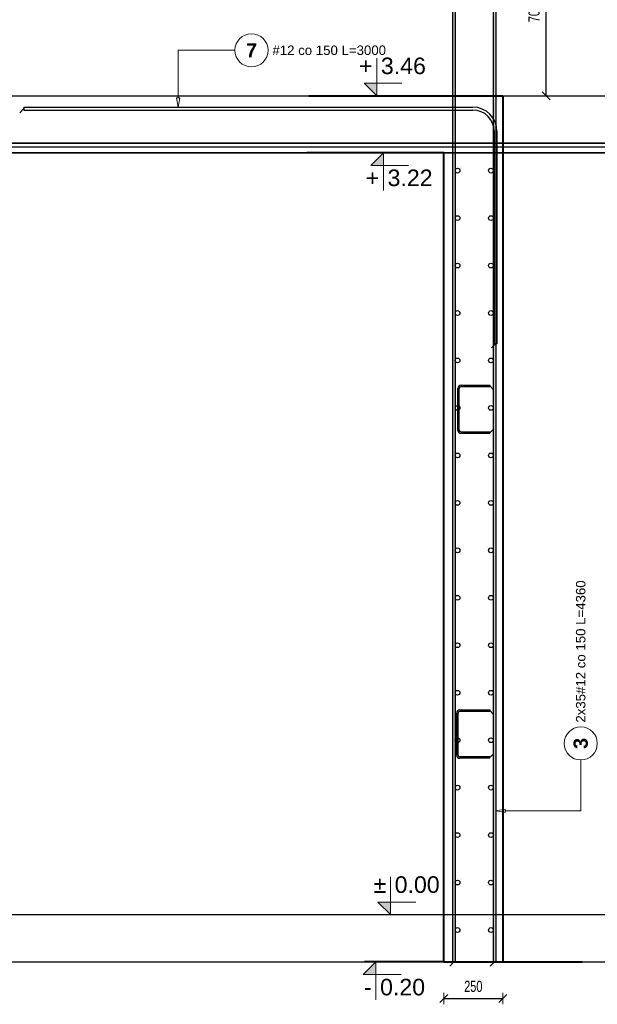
# Model space of a CAD drawing. Extents: x -1474 to 455485, y -101625 to 75879.
# Tile 27 of 31: x 330983 to 333425, y -91192 to -87031. Entities that reach past the tile are written whole.
import ezdxf
from ezdxf.enums import TextEntityAlignment as Align

# ---------------------------------------------------------------- set-up
doc = ezdxf.new("R2010")
doc.units = 0
doc.header["$LTSCALE"] = 10
doc.header["$MEASUREMENT"] = 0
doc.layers.add('P-Linia1', color=3, linetype='Continuous', lineweight=40)
doc.layers.add('P-Wymiar', color=254, linetype='Continuous', lineweight=9)
for name, color, linetype in [('RCAD_kształt pręta', 7, 'Continuous'), ('RCAD_opis kształtu pręta', 7, 'Continuous'), ('RCAD_pręty punktowe', 7, 'Continuous'), ('RCAD_symbole graficzne', 7, 'Continuous')]:
    doc.layers.add(name, color=color, linetype=linetype)
doc.styles.add('ROMANS', font='arial.ttf', dxfattribs={"width": 0.7})
doc.styles.add('style1', font='arial.ttf')
doc.styles.add('style3', font='arialbd.ttf')
doc.dimstyles.new('A25', dxfattribs={"dimscale": 27, "dimtxt": 1.75, "dimasz": 0.05, "dimexe": 0, "dimexo": 0, "dimgap": 1, "dimtad": 1, "dimdec": 4, "dimrnd": 1, "dimdsep": 46, "dimtxsty": 'ROMANS', "dimblk": '[[[[[[[[', "dimcen": 2, "dimdle": 2, "dimse1": 1, "dimse2": 1, "dimclrd": 256, "dimclrt": 1, "dimadec": 0, "dimazin": 0, "dimtfac": 1, "dimtdec": 4, "dimtix": 1, "dimtmove": 2, "dimatfit": 3, "dimldrblk": '[[[[[[[[', "dimfxl": 0, "dimtvp": 0.6, "dimtolj": 1, "dimlwd": -1, "dimarcsym": 0})

# ---------------------------------------------------------------- blocks, each defined once
blk = doc.blocks.new('[[[[[[[[')
at = {"layer": 'P-Wymiar'}
for p, q in [((-12.7, -12.7), (12.7, 12.7)), ((0, 0), (-4.6, 0)), ((0, 18), (0, -18))]:
    blk.add_line(p, q, dxfattribs=at)
blk = doc.blocks.new('*D165')
at = {"transparency": 16777216}
blk.add_line((332776.9, -91167.5), (333024.2, -91167.5), dxfattribs=at)
at = {"layer": 'Defpoints', "color": 0, "transparency": 16777216}
for p in [(332775.6, -90670.7), (333025.6, -90670.7), (333025.6, -91167.5)]:
    blk.add_point(p, dxfattribs=at)
at = {"transparency": 16777216, "xscale": 1.35, "yscale": 1.35, "zscale": 1.35, "rotation": 180}
blk.add_blockref('[[[[[[[[', (332775.6, -91167.5), dxfattribs=at)
at = {"transparency": 16777216, "xscale": 1.35, "yscale": 1.35, "zscale": 1.35}
blk.add_blockref('[[[[[[[[', (333025.6, -91167.5), dxfattribs=at)
at = {"color": 1, "transparency": 16777216, "insert": (332900.6, -91116.4), "char_height": 47.25, "attachment_point": 5, "style": 'ROMANS', "bg_fill": 3, "box_fill_scale": 1.25, "bg_fill_color": 256, "bg_fill_true_color": 13158600, "bg_fill_transparency": 0}
blk.add_mtext('\\A1;250', dxfattribs=at)
blk = doc.blocks.new('*D166')
at = {"transparency": 16777216}
blk.add_line((333208.8, -87351.6), (333208.8, -86654.3), dxfattribs=at)
at = {"layer": 'Defpoints', "color": 0, "transparency": 16777216}
for p in [(333186.7, -86652.9), (333208.8, -86652.9), (333186.7, -87352.9)]:
    blk.add_point(p, dxfattribs=at)
at = {"transparency": 16777216, "xscale": 1.35, "yscale": 1.35, "zscale": 1.35}
for p, rotation in [((333208.8, -86652.9), 90), ((333208.8, -87352.9), 270)]:
    blk.add_blockref('[[[[[[[[', p, dxfattribs=dict(at, rotation=rotation))
at = {"color": 1, "transparency": 16777216, "insert": (333157.7, -87002.9), "char_height": 47.25, "attachment_point": 5, "rotation": 90, "style": 'ROMANS', "bg_fill": 3, "box_fill_scale": 1.25, "bg_fill_color": 256, "bg_fill_true_color": 13158600, "bg_fill_transparency": 0}
blk.add_mtext('\\A1;700', dxfattribs=at)

msp = doc.modelspace()

# ---------------------------------------------------------------- hatches: boundary and pattern name
at = {"layer": 'RCAD_symbole graficzne'}
for points in [[(332438.79906, -87299.59993), (332492.13239, -87352.93326), (332492.13239, -87299.59993)], [(332467.13909, -87646.2666), (332520.47243, -87592.93326), (332520.47243, -87646.2666)], [(332497.10965, -90759.59993), (332550.44299, -90812.93326), (332550.44299, -90759.59993)], [(332435.37387, -91066.2666), (332488.7072, -91012.93326), (332488.7072, -91066.2666)]]:
    msp.add_hatch(color=1, dxfattribs=at).paths.add_polyline_path(points, flags=0)

# ---------------------------------------------------------------- linework, layer by layer
at = {"layer": 'Defpoints', "color": 21}
for p in [(228343.86818, -87352.93326), (239045.86747, -87551.60185), (327135.42357, -87551.60185), (232166.98954, -87551.60185), (320256.54564, -87551.60185), (290764.80071, -87551.60185), (378854.3568, -87551.60185), (283885.92278, -87551.60185), (371975.47888, -87551.60185), (245422.01358, -87551.60185), (333511.56968, -87551.60185), (238543.13566, -87551.60185), (326632.69176, -87551.60185), (297140.94682, -87551.60185), (385230.50292, -87551.60185), (290262.0689, -87551.60185), (378351.62499, -87551.60185), (276926.13987, -87551.60185), (365015.69597, -87551.60185), (270047.26195, -87551.60185), (358136.81805, -87551.60185), (328645.07311, -87551.60185), (416734.62921, -87551.60185), (321766.19519, -87551.60185), (409855.75128, -87551.60185), (283302.28599, -87551.60185), (371391.84209, -87551.60185), (276423.40806, -87551.60185), (364512.96416, -87551.60185), (335021.21922, -87551.60185), (423110.77532, -87551.60185), (328142.3413, -87551.60185), (416231.8974, -87551.60185), (228343.86818, -87551.93326), (316433.42428, -87551.93326), (221464.99026, -87551.93326), (309554.54635, -87551.93326), (280062.80142, -87551.93326), (368152.35752, -87551.93326), (273183.92349, -87551.93326), (361273.47959, -87551.93326), (234720.0143, -87551.93326), (322809.57039, -87551.93326), (227841.13637, -87551.93326), (315930.69247, -87551.93326), (286438.94753, -87551.93326), (374528.50363, -87551.93326), (279560.06961, -87551.93326), (367649.6257, -87551.93326), (266224.14059, -87551.93326), (354313.69668, -87551.93326), (259345.26266, -87551.93326), (347434.81876, -87551.93326), (317943.07382, -87551.93326), (406032.62992, -87551.93326), (311064.1959, -87551.93326), (399153.752, -87551.93326), (272600.2867, -87551.93326), (360689.8428, -87551.93326), (265721.40877, -87551.93326), (353810.96487, -87551.93326), (324319.21994, -87551.93326), (412408.77603, -87551.93326), (317440.34201, -87551.93326), (405529.89811, -87551.93326), (239045.86747, -87567.60185), (327135.42357, -87567.60185), (232166.98954, -87567.60185), (320256.54564, -87567.60185), (290764.80071, -87567.60185), (378854.3568, -87567.60185), (283885.92278, -87567.60185), (371975.47888, -87567.60185), (245422.01358, -87567.60185), (333511.56968, -87567.60185), (238543.13566, -87567.60185), (326632.69176, -87567.60185), (297140.94682, -87567.60185), (385230.50292, -87567.60185), (290262.0689, -87567.60185), (378351.62499, -87567.60185), (276926.13987, -87567.60185), (365015.69597, -87567.60185), (270047.26195, -87567.60185), (358136.81805, -87567.60185), (328645.07311, -87567.60185), (416734.62921, -87567.60185), (321766.19519, -87567.60185), (409855.75128, -87567.60185), (283302.28599, -87567.60185), (371391.84209, -87567.60185), (276423.40806, -87567.60185), (364512.96416, -87567.60185), (335021.21922, -87567.60185), (423110.77532, -87567.60185), (328142.3413, -87567.60185), (416231.8974, -87567.60185), (228343.86818, -87567.93326), (316433.42428, -87567.93326), (221464.99026, -87567.93326), (309554.54635, -87567.93326), (280062.80142, -87567.93326), (368152.35752, -87567.93326), (273183.92349, -87567.93326), (361273.47959, -87567.93326), (234720.0143, -87567.93326), (322809.57039, -87567.93326), (227841.13637, -87567.93326), (315930.69247, -87567.93326), (286438.94753, -87567.93326), (374528.50363, -87567.93326), (279560.06961, -87567.93326), (367649.6257, -87567.93326), (266224.14059, -87567.93326), (354313.69668, -87567.93326), (259345.26266, -87567.93326), (347434.81876, -87567.93326), (317943.07382, -87567.93326), (406032.62992, -87567.93326), (311064.1959, -87567.93326), (399153.752, -87567.93326), (272600.2867, -87567.93326), (360689.8428, -87567.93326), (265721.40877, -87567.93326), (353810.96487, -87567.93326), (324319.21994, -87567.93326), (412408.77603, -87567.93326), (317440.34201, -87567.93326), (405529.89811, -87567.93326), (239045.86747, -87592.60185), (327135.42357, -87592.60185), (232166.98954, -87592.60185), (320256.54564, -87592.60185), (290764.80071, -87592.60185), (378854.3568, -87592.60185), (283885.92278, -87592.60185), (371975.47888, -87592.60185), (245422.01358, -87592.60185), (333511.56968, -87592.60185), (238543.13566, -87592.60185), (326632.69176, -87592.60185), (297140.94682, -87592.60185), (385230.50292, -87592.60185), (290262.0689, -87592.60185), (378351.62499, -87592.60185), (276926.13987, -87592.60185), (365015.69597, -87592.60185), (270047.26195, -87592.60185), (358136.81805, -87592.60185), (328645.07311, -87592.60185), (416734.62921, -87592.60185), (321766.19519, -87592.60185), (409855.75128, -87592.60185), (283302.28599, -87592.60185), (371391.84209, -87592.60185), (276423.40806, -87592.60185), (364512.96416, -87592.60185), (335021.21922, -87592.60185), (423110.77532, -87592.60185), (328142.3413, -87592.60185), (416231.8974, -87592.60185), (228343.86818, -87592.93326), (316433.42428, -87592.93326), (221464.99026, -87592.93326), (309554.54635, -87592.93326), (280062.80142, -87592.93326), (368152.35752, -87592.93326), (273183.92349, -87592.93326), (361273.47959, -87592.93326), (234720.0143, -87592.93326), (322809.57039, -87592.93326), (227841.13637, -87592.93326), (315930.69247, -87592.93326), (286438.94753, -87592.93326), (374528.50363, -87592.93326), (279560.06961, -87592.93326), (367649.6257, -87592.93326), (266224.14059, -87592.93326), (354313.69668, -87592.93326), (259345.26266, -87592.93326), (347434.81876, -87592.93326), (317943.07382, -87592.93326), (406032.62992, -87592.93326), (311064.1959, -87592.93326), (399153.752, -87592.93326), (272600.2867, -87592.93326), (360689.8428, -87592.93326), (265721.40877, -87592.93326), (353810.96487, -87592.93326), (324319.21994, -87592.93326), (412408.77603, -87592.93326), (317440.34201, -87592.93326), (405529.89811, -87592.93326), (289509.76279, -91012.93326)]:
    msp.add_xline(p, (1, 0), dxfattribs=at)
at = {"layer": 'Defpoints', "color": 211}
msp.add_xline((289509.76279, -90812.93326), (1, 0), dxfattribs=at)
at = {"layer": 'P-Linia1'}
for p, q in [((333025.58227, -87352.93326), (333025.58227, -91012.93326)), ((332775.58227, -91012.93326), (332775.58227, -87592.93326))]:
    msp.add_line(p, q, dxfattribs=at)
for points in [[(332205.06935, -87352.93326), (333025.58227, -87352.93326)], [(332775.58227, -87592.93326), (332196.90067, -87592.93326)], [(332775.58227, -91012.93326), (332440.46139, -91012.93326)], [(332775.58227, -91012.93326), (333025.58227, -91012.93326)], [(333025.58227, -91012.93326), (333360.70315, -91012.93326)]]:
    msp.add_lwpolyline(points, dxfattribs=at)
at = {"layer": 'RCAD_kształt pręta', "color": 2, "lineweight": 5}
for p, q in [((331000.68076, -87406.44425), (330983.18076, -87423.94425)), ((332994.68076, -88400.44425), (332977.18076, -88417.94425)), ((332970.35613, -88578.27809), (332987.85613, -88595.77809)), ((332970.35613, -88776.75508), (332987.85613, -88759.25508)), ((332970.35613, -89950.64543), (332987.85613, -89968.14543)), ((332970.35613, -90149.12241), (332987.85613, -90131.62241))]:
    msp.add_line(p, q, dxfattribs=at)
at = {"layer": 'RCAD_kształt pręta', "color": 4}
for p, q in [((331000.68076, -87400.44425), (332898.68076, -87400.44425)), ((331000.68076, -87400.44425), (331000.68076, -87412.44425)), ((331000.68076, -87412.44425), (332898.68076, -87412.44425)), ((332988.68076, -87502.44425), (332988.68076, -88400.44425)), ((333000.68076, -87502.44425), (333000.68076, -88400.44425)), ((333000.68076, -88400.44425), (332988.68076, -88400.44425)), ((332835.35613, -88766.25508), (332835.35613, -88588.77809)), ((332841.35613, -88766.25508), (332841.35613, -88588.77809)), ((332848.85613, -88575.27809), (332970.35613, -88575.27809)), ((332848.85613, -88581.27809), (332970.35613, -88581.27809)), ((332970.35613, -88575.27809), (332970.35613, -88581.27809)), ((332970.35613, -88773.75508), (332848.85613, -88773.75508)), ((332970.35613, -88779.75508), (332848.85613, -88779.75508)), ((332970.35613, -88779.75508), (332970.35613, -88773.75508)), ((332830.35613, -90138.62241), (332830.35613, -89961.14543)), ((332836.35613, -90138.62241), (332836.35613, -89961.14543)), ((332843.85613, -89947.64543), (332970.35613, -89947.64543)), ((332843.85613, -89953.64543), (332970.35613, -89953.64543)), ((332970.35613, -89947.64543), (332970.35613, -89953.64543)), ((332970.35613, -90146.12241), (332843.85613, -90146.12241)), ((332970.35613, -90152.12241), (332843.85613, -90152.12241)), ((332970.35613, -90152.12241), (332970.35613, -90146.12241))]:
    msp.add_line(p, q, dxfattribs=at)
for centre, radius, start, end in [((332898.68076, -87502.44425), 102, 0, 90), ((332898.68076, -87502.44425), 90, 360, 90), ((332848.85613, -88588.77809), 13.5, 90, 180), ((332848.85613, -88588.77809), 7.5, 90, 180), ((332848.85613, -88766.25508), 13.5, 180, 270), ((332848.85613, -88766.25508), 7.5, 180, 270), ((332843.85613, -89961.14543), 13.5, 90, 180), ((332843.85613, -89961.14543), 7.5, 90, 180), ((332843.85613, -90138.62241), 13.5, 180, 270), ((332843.85613, -90138.62241), 7.5, 180, 270)]:
    msp.add_arc(centre, radius, start, end, dxfattribs=at)
at = {"layer": 'RCAD_opis kształtu pręta', "color": 8, "lineweight": 0}
for p, q in [((331652.97649, -87160.18924), (331652.97649, -87360.44425)), ((331652.97649, -87160.18924), (331893.19532, -87160.18924)), ((331652.97649, -87400.44425), (331646.30982, -87360.44425)), ((331659.64315, -87360.44425), (331646.30982, -87360.44425)), ((331659.64315, -87360.44425), (331652.97649, -87400.44425)), ((333354.78337, -90374.04944), (333354.78337, -90159.30508)), ((332995.94799, -90374.04944), (333035.94799, -90367.38278)), ((333035.94799, -90380.71611), (332995.94799, -90374.04944)), ((333035.94799, -90380.71611), (333035.94799, -90367.38278)), ((333354.78337, -90374.04944), (333035.94799, -90374.04944))]:
    msp.add_line(p, q, dxfattribs=at)
at = {"layer": 'RCAD_opis kształtu pręta', "lineweight": 0}
msp.add_circle((331963.19532, -87160.18924), 70, dxfattribs=at)
at = {"layer": 'RCAD_opis kształtu pręta', "color": 8, "lineweight": 0}
msp.add_circle((333354.78337, -90089.30508), 70, dxfattribs=at)
at = {"layer": 'RCAD_pręty punktowe', "color": 1}
for centre in [(332834.10584, -87668.64773), (332975.00629, -87668.64773), (332834.10584, -87869.22808), (332975.00629, -87869.22808), (332834.10584, -88069.80842), (332975.00629, -88069.80842), (332834.10584, -88270.38877), (332975.00629, -88270.38877), (332834.10584, -88470.96911), (332975.00629, -88470.96911), (332834.10584, -88671.54946), (332975.00629, -88671.54946), (332834.10584, -88872.12981), (332975.00629, -88872.12981), (332834.10584, -89072.71015), (332975.00629, -89072.71015), (332834.10584, -89273.2905), (332975.00629, -89273.2905), (332834.10584, -89473.87084), (332975.00629, -89473.87084), (332834.10584, -89674.45119), (332975.00629, -89674.45119), (332834.10584, -89875.03153), (332975.00629, -89875.03153), (332834.10584, -90075.61188), (332975.00629, -90075.61188), (332834.10584, -90276.19223), (332975.00629, -90276.19223), (332834.10584, -90476.77257), (332975.00629, -90476.77257)]:
    msp.add_circle(centre, 10, dxfattribs=at)
at = {"layer": 'RCAD_symbole graficzne', "color": 1, "lineweight": 0}
for p, q in [((332492.13239, -87352.93326), (332492.13239, -87192.93326)), ((332598.79906, -87299.59993), (332438.79906, -87299.59993)), ((332438.79906, -87299.59993), (332492.13239, -87352.93326)), ((332572.13239, -87352.93326), (332412.13239, -87352.93326)), ((332600.47243, -87592.93326), (332440.47243, -87592.93326)), ((332467.13909, -87646.2666), (332520.47243, -87592.93326)), ((332520.47243, -87592.93326), (332520.47243, -87752.93326)), ((332627.13909, -87646.2666), (332467.13909, -87646.2666)), ((332550.44299, -90812.93326), (332550.44299, -90652.93326)), ((332657.10965, -90759.59993), (332497.10965, -90759.59993)), ((332497.10965, -90759.59993), (332550.44299, -90812.93326)), ((332630.44299, -90812.93326), (332470.44299, -90812.93326)), ((332568.7072, -91012.93326), (332408.7072, -91012.93326)), ((332435.37387, -91066.2666), (332488.7072, -91012.93326)), ((332488.7072, -91012.93326), (332488.7072, -91172.93326)), ((332595.37387, -91066.2666), (332435.37387, -91066.2666))]:
    msp.add_line(p, q, dxfattribs=at)

# ---------------------------------------------------------------- texts
at = {"layer": 'RCAD_opis kształtu pręta', "insert": (331963.19532, -87160.18924), "char_height": 60, "attachment_point": 5, "style": 'style3'}
msp.add_mtext('7', dxfattribs=at)
at = {"layer": 'RCAD_opis kształtu pręta', "color": 1, "insert": (332291.61279, -87160.18924), "char_height": 40, "attachment_point": 5, "style": 'style1'}
msp.add_mtext('#12 co 150 L=3000', dxfattribs=at)
at = {"layer": 'RCAD_opis kształtu pręta', "color": 1, "attachment_point": 5, "rotation": 90}
for s, insert, char_height, style in [('2x35#12 co 150 L=4360', (333354.78337, -89700.83304), 40, 'style1'), ('3', (333354.78337, -90089.30508), 60, 'style3')]:
    msp.add_mtext(s, dxfattribs=dict(at, insert=insert, char_height=char_height, style=style))
at = {"layer": 'RCAD_symbole graficzne', "color": 2, "style": 'style1'}
for s, p in [('+', (332474.35462, -87281.82215)), ('±', (332532.66521, -90741.82215))]:
    msp.add_text(s, height=70, dxfattribs=at).set_placement(p, align=Align.BOTTOM_RIGHT)
msp.add_text('3.46 ', height=70, dxfattribs=at).set_placement((332509.91017, -87281.82215), align=Align.BOTTOM_LEFT)
for s, p in [('3.22 ', (332538.2502, -87664.04438)), ('0.20 ', (332506.48498, -91084.04438))]:
    msp.add_text(s, height=70, dxfattribs=at).set_placement(p, align=Align.TOP_LEFT)
for s, p in [('+', (332502.69465, -87664.04438)), ('-', (332470.92942, -91084.04438))]:
    msp.add_text(s, height=70, dxfattribs=at).set_placement(p, align=Align.TOP_RIGHT)

# ---------------------------------------------------------------- next in the draw order: dimensions: what is measured, and where the dimension line sits
dim = msp.add_linear_dim(base=(333208.84114, -86652.93326), p1=(333186.68897, -87352.93326), p2=(333186.68897, -86652.93326), angle=90, dimstyle='A25', override={"dimfxl": 160, "dimfxlon": 1, "dimtfill": 1})
dim.commit()
dim.dimension.update_dxf_attribs({"geometry": '*D166', "text_midpoint": (333157.71656, -87002.93326)})
dim = msp.add_linear_dim(base=(333025.58227, -91167.53332), p1=(332775.58227, -90670.73837), p2=(333025.58227, -90670.73837), dimstyle='A25', override={"dimfxl": 160, "dimfxlon": 1, "dimtfill": 1})
dim.commit()
dim.dimension.update_dxf_attribs({"geometry": '*D165', "text_midpoint": (332900.58227, -91116.40875)})

# ---------------------------------------------------------------- next in the draw order: hatches: boundary and pattern name
at = {"layer": 'RCAD_kształt pręta'}
for points in [[(332812.30516, -86650.27354), (332824.30516, -86650.27354), (332824.30516, -91012.93326), (332812.30516, -91012.93326)], [(332983.94799, -86650.27354), (332995.94799, -86650.27354), (332995.94799, -91012.93326), (332983.94799, -91012.93326)]]:
    msp.add_hatch(color=4, dxfattribs=at).paths.add_polyline_path(points, flags=0)

# ---------------------------------------------------------------- next in the draw order: linework, layer by layer
at = {"layer": 'Defpoints', "color": 21}
for p in [(239045.86747, -87352.60185), (327135.42357, -87352.60185), (232166.98954, -87352.60185), (320256.54564, -87352.60185), (290764.80071, -87352.60185), (378854.3568, -87352.60185), (283885.92278, -87352.60185), (371975.47888, -87352.60185), (245422.01358, -87352.60185), (333511.56968, -87352.60185), (238543.13566, -87352.60185), (326632.69176, -87352.60185), (297140.94682, -87352.60185), (385230.50292, -87352.60185), (290262.0689, -87352.60185), (378351.62499, -87352.60185), (276926.13987, -87352.60185), (365015.69597, -87352.60185), (270047.26195, -87352.60185), (358136.81805, -87352.60185), (328645.07311, -87352.60185), (416734.62921, -87352.60185), (321766.19519, -87352.60185), (409855.75128, -87352.60185), (283302.28599, -87352.60185), (371391.84209, -87352.60185), (276423.40806, -87352.60185), (364512.96416, -87352.60185), (335021.21922, -87352.60185), (423110.77532, -87352.60185), (328142.3413, -87352.60185), (416231.8974, -87352.60185), (316433.42428, -87352.93326), (221464.99026, -87352.93326), (309554.54635, -87352.93326), (280062.80142, -87352.93326), (368152.35752, -87352.93326), (273183.92349, -87352.93326), (361273.47959, -87352.93326), (234720.0143, -87352.93326), (322809.57039, -87352.93326), (227841.13637, -87352.93326), (315930.69247, -87352.93326), (286438.94753, -87352.93326), (374528.50363, -87352.93326), (279560.06961, -87352.93326), (367649.6257, -87352.93326), (266224.14059, -87352.93326), (354313.69668, -87352.93326), (259345.26266, -87352.93326), (347434.81876, -87352.93326), (317943.07382, -87352.93326), (406032.62992, -87352.93326), (311064.1959, -87352.93326), (399153.752, -87352.93326), (272600.2867, -87352.93326), (360689.8428, -87352.93326), (265721.40877, -87352.93326), (353810.96487, -87352.93326), (324319.21994, -87352.93326), (412408.77603, -87352.93326), (317440.34201, -87352.93326), (405529.89811, -87352.93326), (377599.31889, -91012.93326), (341228.69603, -91012.93326), (429318.25213, -91012.93326)]:
    msp.add_xline(p, (1, 0), dxfattribs=at)
at = {"layer": 'Defpoints', "color": 211}
for p in [(377599.31889, -90812.93326), (341228.69603, -90812.93326), (429318.25213, -90812.93326)]:
    msp.add_xline(p, (1, 0), dxfattribs=at)
at = {"layer": 'RCAD_kształt pręta', "color": 4}
for p, q in [((332812.30516, -86650.27354), (332812.30516, -91012.93326)), ((332824.30516, -86650.27354), (332824.30516, -91012.93326)), ((332983.94799, -86650.27354), (332983.94799, -91012.93326)), ((332995.94799, -86650.27354), (332995.94799, -91012.93326)), ((332824.30516, -91012.93326), (332812.30516, -91012.93326)), ((332995.94799, -91012.93326), (332983.94799, -91012.93326))]:
    msp.add_line(p, q, dxfattribs=at)
at = {"layer": 'RCAD_kształt pręta', "color": 2, "lineweight": 5}
for p, q in [((332818.30516, -91012.93326), (332800.80516, -91030.43326)), ((332989.94799, -91012.93326), (332972.44799, -91030.43326))]:
    msp.add_line(p, q, dxfattribs=at)
at = {"layer": 'RCAD_pręty punktowe', "color": 1}
for centre in [(332834.10584, -90677.35292), (332975.00629, -90677.35292), (332834.10584, -90877.93326), (332975.00629, -90877.93326)]:
    msp.add_circle(centre, 10, dxfattribs=at)

# ---------------------------------------------------------------- next in the draw order: texts
at = {"layer": 'RCAD_symbole graficzne', "color": 2, "style": 'style1'}
msp.add_text('0.00 ', height=70, dxfattribs=at).set_placement((332568.22077, -90741.82215), align=Align.BOTTOM_LEFT)

doc.saveas('drawing.dxf')
